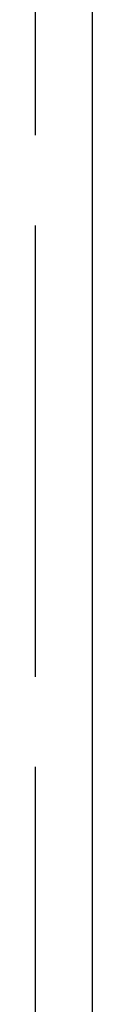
# Model space of a CAD drawing. Header units: millimetres. Extents: x 113048 to 489828, y -130780 to 23393.
# Tile 62 of 98: x 231351 to 231451, y -28511 to -26779. Entities that reach past the tile are written whole.
import ezdxf

# ---------------------------------------------------------------- set-up
doc = ezdxf.new("R2010")
doc.units = ezdxf.units.MM
doc.header["$LTSCALE"] = 100
doc.linetypes.add('Hidden', pattern=[9.524999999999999, 6.35, -3.175])
doc.linetypes.add('HIDDEN2', pattern=[4.762499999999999, 3.175, -1.5875])
for name, color, linetype in [('+C-160', 160, 'Hidden'), ('DLN280__', 3, 'Continuous'), ('INTWALL', 7, 'Continuous')]:
    doc.layers.add(name, color=color, linetype=linetype)

# ---------------------------------------------------------------- blocks, each defined once
blk = doc.blocks.new('A$C713849A3')
at = {"layer": '+C-160'}
for p, q in [((-26729.81635369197, 68292.99801967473, -1.435232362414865), (-26729.82932375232, 71951.72715583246, -1.435232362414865)), ((-26829.82325861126, 67939.84006565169, -1.376143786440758), (-26829.82326779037, 71926.83097236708, -1.313611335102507))]:
    blk.add_line(p, q, dxfattribs=at)

msp = doc.modelspace()

# ---------------------------------------------------------------- linework, layer by layer
at = {"layer": 'DLN280__'}
msp.add_line((231451.1484017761, -29486.71106430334), (231451.1354317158, -25827.98192814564), dxfattribs=at)
at = {"layer": 'INTWALL', "color": 1, "linetype": 'HIDDEN2'}
msp.add_line((231351.1414968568, -29839.8690183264, 0.05908857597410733), (231351.1414876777, -25852.87811161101, 0.1216210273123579), dxfattribs=at)

# ---------------------------------------------------------------- block references
at = {"layer": '+C-160'}
msp.add_blockref('A$C713849A3', (258180.9647554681, -97779.70908397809, 1.435232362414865), dxfattribs=at)

doc.saveas('drawing.dxf')
